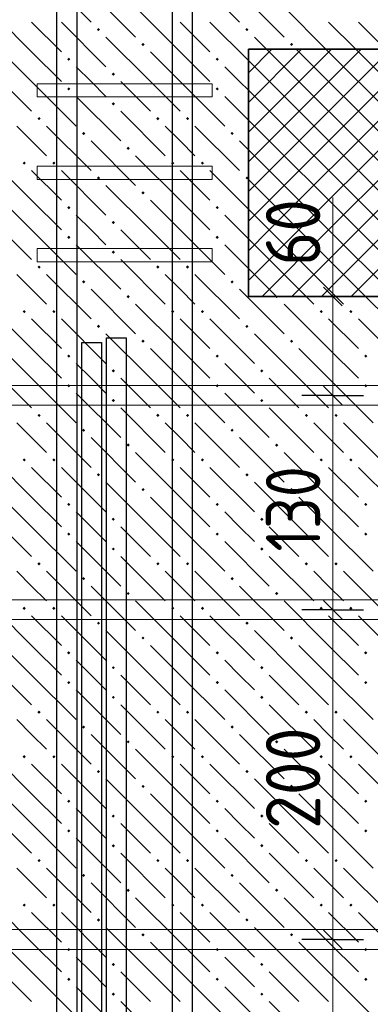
# Model space of a CAD drawing. Header units: millimetres. Extents: x 0 to 42000, y 0 to 29700.
# Tile 10 of 64: x 6731 to 8148, y 15852 to 19834. Entities that reach past the tile are written whole.
import ezdxf

# ---------------------------------------------------------------- set-up
doc = ezdxf.new("R2010")
doc.units = ezdxf.units.MM
for name, color, linetype, lineweight in [('Standard', 7, 'Continuous', 25), ('ЖБ Перекрытие верхний уровень', 7, 'Continuous', 18), ('Обрамление П-обр. равн.', 7, 'Continuous', 25), ('Размерная линия_ общее', 7, 'Continuous', 13), ('Ребро вкладыша арматура S1', 7, 'Continuous', 25), ('Ребро вкладыша арматура поперечная AW', 52, 'Continuous', 25), ('Фоновоя арматура Х1', 7, 'Continuous', 25)]:
    doc.layers.add(name, color=color, linetype=linetype, lineweight=lineweight)
doc.layers.add('Утеплитель перекрытие', color=7, linetype='Continuous', true_color=0xa0a0a0)
doc.styles.add('ISOCPEUR', font='txt')

msp = doc.modelspace()

# ---------------------------------------------------------------- hatches: boundary and pattern name
at = {"layer": 'ЖБ Перекрытие верхний уровень', "linetype": 'Continuous', "lineweight": 18, "transparency": 33554687}
for points in [[(7042.8, 19793.5), (7049.3, 19800), (7055.8, 19793.5), (7049.3, 19787)], [(7642.8, 19793.5), (7649.3, 19800), (7655.8, 19793.5), (7649.3, 19787)], [(7222.8, 19733.5), (7229.3, 19740), (7235.8, 19733.5), (7229.3, 19727)], [(7822.8, 19733.5), (7829.3, 19740), (7835.8, 19733.5), (7829.3, 19727)], [(6922.8, 19673.5), (6929.3, 19680), (6935.8, 19673.5), (6929.3, 19667)], [(7522.8, 19673.5), (7529.3, 19680), (7535.8, 19673.5), (7529.3, 19667)], [(7102.8, 19613.5), (7109.3, 19620), (7115.8, 19613.5), (7109.3, 19607)], [(6922.8, 19553.5), (6929.3, 19560), (6935.8, 19553.5), (6929.3, 19547)], [(7522.8, 19553.5), (7529.3, 19560), (7535.8, 19553.5), (7529.3, 19547)], [(7102.8, 19493.5), (7109.3, 19500), (7115.8, 19493.5), (7109.3, 19487)], [(6802.8, 19433.5), (6809.3, 19440), (6815.8, 19433.5), (6809.3, 19427)], [(7282.8, 19433.5), (7289.3, 19440), (7295.8, 19433.5), (7289.3, 19427)], [(7402.8, 19433.5), (7409.3, 19440), (7415.8, 19433.5), (7409.3, 19427)], [(6982.8, 19373.5), (6989.3, 19380), (6995.8, 19373.5), (6989.3, 19367)], [(7582.8, 19373.5), (7589.3, 19380), (7595.8, 19373.5), (7589.3, 19367)], [(7162.8, 19313.5), (7169.3, 19320), (7175.8, 19313.5), (7169.3, 19307)], [(6742.8, 19253.5), (6749.3, 19260), (6755.8, 19253.5), (6749.3, 19247)], [(6862.8, 19253.5), (6869.3, 19260), (6875.8, 19253.5), (6869.3, 19247)], [(7342.8, 19253.5), (7349.3, 19260), (7355.8, 19253.5), (7349.3, 19247)], [(7462.8, 19253.5), (7469.3, 19260), (7475.8, 19253.5), (7469.3, 19247)], [(7042.8, 19193.5), (7049.3, 19200), (7055.8, 19193.5), (7049.3, 19187)], [(7642.8, 19193.5), (7649.3, 19200), (7654.9, 19194.4), (7654.9, 19192.6), (7649.3, 19187)], [(7222.8, 19133.5), (7229.3, 19140), (7235.8, 19133.5), (7229.3, 19127)], [(6922.8, 19073.5), (6929.3, 19080), (6935.8, 19073.5), (6929.3, 19067)], [(7522.8, 19073.5), (7529.3, 19080), (7535.8, 19073.5), (7529.3, 19067)], [(7102.8, 19013.5), (7109.3, 19020), (7115.8, 19013.5), (7109.3, 19007)], [(6922.8, 18953.5), (6929.3, 18960), (6935.8, 18953.5), (6929.3, 18947)], [(7522.8, 18953.5), (7529.3, 18960), (7535.8, 18953.5), (7529.3, 18947)], [(7102.8, 18893.5), (7109.3, 18900), (7115.8, 18893.5), (7109.3, 18887)], [(6802.8, 18833.5), (6809.3, 18840), (6815.8, 18833.5), (6809.3, 18827)], [(7282.8, 18833.5), (7289.3, 18840), (7295.8, 18833.5), (7289.3, 18827)], [(7402.8, 18833.5), (7409.3, 18840), (7415.8, 18833.5), (7409.3, 18827)], [(6982.8, 18773.5), (6989.3, 18780), (6995.8, 18773.5), (6989.3, 18767)], [(7582.8, 18773.5), (7589.3, 18780), (7595.8, 18773.5), (7589.3, 18767)], [(7162.8, 18713.5), (7169.3, 18720), (7175.8, 18713.5), (7169.3, 18707)], [(7763.7, 18714.3), (7775, 18714.3), (7775.8, 18713.5), (7769.3, 18707), (7762.8, 18713.5)], [(6742.8, 18653.5), (6749.3, 18660), (6755.8, 18653.5), (6749.3, 18647)], [(6862.8, 18653.5), (6869.3, 18660), (6875.8, 18653.5), (6869.3, 18647)], [(7342.8, 18653.5), (7349.3, 18660), (7355.8, 18653.5), (7349.3, 18647)], [(7462.8, 18653.5), (7469.3, 18660), (7475.8, 18653.5), (7469.3, 18647)], [(7942.8, 18653.5), (7949.3, 18660), (7955.8, 18653.5), (7949.3, 18647)], [(8062.8, 18653.5), (8069.3, 18660), (8075.8, 18653.5), (8069.3, 18647)], [(7042.8, 18593.5), (7049.3, 18600), (7055.8, 18593.5), (7049.3, 18587)], [(7642.8, 18593.5), (7649.3, 18600), (7655.8, 18593.5), (7649.3, 18587)], [(7222.8, 18533.5), (7229.3, 18540), (7235.8, 18533.5), (7229.3, 18527)], [(7822.8, 18533.5), (7829.3, 18540), (7835.8, 18533.5), (7829.3, 18527)], [(6922.8, 18473.5), (6929.3, 18480), (6935.8, 18473.5), (6929.3, 18467)], [(7522.8, 18473.5), (7529.3, 18480), (7535.8, 18473.5), (7529.3, 18467)], [(8122.8, 18473.5), (8129.3, 18480), (8135.8, 18473.5), (8129.3, 18467)], [(7102.8, 18413.5), (7109.3, 18420), (7115.8, 18413.5), (7109.3, 18407)], [(7702.8, 18413.5), (7709.3, 18420), (7715.8, 18413.5), (7709.3, 18407)], [(6922.8, 18353.5), (6929.3, 18360), (6935.8, 18353.5), (6929.3, 18347)], [(7522.8, 18353.5), (7529.3, 18360), (7535.8, 18353.5), (7529.3, 18347)], [(8122.8, 18353.5), (8129.3, 18360), (8135.8, 18353.5), (8129.3, 18347)], [(7102.8, 18293.5), (7109.3, 18300), (7115.8, 18293.5), (7109.3, 18287)], [(7702.8, 18293.5), (7709.3, 18300), (7715.8, 18293.5), (7709.3, 18287)], [(6802.8, 18233.5), (6809.3, 18240), (6815.8, 18233.5), (6809.3, 18227)], [(7282.8, 18233.5), (7289.3, 18240), (7295.8, 18233.5), (7289.3, 18227)], [(7402.8, 18233.5), (7409.3, 18240), (7415.8, 18233.5), (7409.3, 18227)], [(7882.8, 18233.5), (7889.3, 18240), (7895.8, 18233.5), (7889.3, 18227)], [(8002.8, 18233.5), (8009.3, 18240), (8015.8, 18233.5), (8009.3, 18227)], [(6982.8, 18173.5), (6989.3, 18180), (6995.8, 18173.5), (6989.3, 18167)], [(7582.8, 18173.5), (7589.3, 18180), (7595.8, 18173.5), (7589.3, 18167)], [(7162.8, 18113.5), (7169.3, 18120), (7175.8, 18113.5), (7169.3, 18107)], [(7762.8, 18113.5), (7769.3, 18120), (7775.8, 18113.5), (7769.3, 18107)], [(6742.8, 18053.5), (6749.3, 18060), (6755.8, 18053.5), (6749.3, 18047)], [(6862.8, 18053.5), (6869.3, 18060), (6875.8, 18053.5), (6869.3, 18047)], [(7342.8, 18053.5), (7349.3, 18060), (7355.8, 18053.5), (7349.3, 18047)], [(7462.8, 18053.5), (7469.3, 18060), (7475.8, 18053.5), (7469.3, 18047)], [(7942.8, 18053.5), (7949.3, 18060), (7955.8, 18053.5), (7949.3, 18047)], [(8062.8, 18053.5), (8069.3, 18060), (8075.8, 18053.5), (8069.3, 18047)], [(7042.8, 17993.5), (7049.3, 18000), (7055.8, 17993.5), (7049.3, 17987)], [(7642.8, 17993.5), (7649.3, 18000), (7655.8, 17993.5), (7649.3, 17987)], [(7222.8, 17933.5), (7229.3, 17940), (7235.8, 17933.5), (7229.3, 17927)], [(7822.8, 17933.5), (7829.3, 17940), (7835.8, 17933.5), (7829.3, 17927)], [(6922.8, 17873.5), (6929.3, 17880), (6935.8, 17873.5), (6929.3, 17867)], [(7522.8, 17873.5), (7529.3, 17880), (7535.8, 17873.5), (7529.3, 17867)], [(8122.8, 17873.5), (8129.3, 17880), (8135.8, 17873.5), (8129.3, 17867)], [(7102.8, 17813.5), (7109.3, 17820), (7115.8, 17813.5), (7109.3, 17807)], [(7702.8, 17813.5), (7709.3, 17820), (7715.8, 17813.5), (7709.3, 17807)], [(6922.8, 17753.5), (6929.3, 17760), (6935.8, 17753.5), (6929.3, 17747)], [(7522.8, 17753.5), (7529.3, 17760), (7535.8, 17753.5), (7529.3, 17747)], [(8122.8, 17753.5), (8129.3, 17760), (8135.8, 17753.5), (8129.3, 17747)], [(7102.8, 17693.5), (7109.3, 17700), (7115.8, 17693.5), (7109.3, 17687)], [(7702.8, 17693.5), (7709.3, 17700), (7715.8, 17693.5), (7709.3, 17687)], [(6802.8, 17633.5), (6809.3, 17640), (6815.8, 17633.5), (6809.3, 17627)], [(7282.8, 17633.5), (7289.3, 17640), (7295.8, 17633.5), (7289.3, 17627)], [(7402.8, 17633.5), (7409.3, 17640), (7415.8, 17633.5), (7409.3, 17627)], [(7882.8, 17633.5), (7889.3, 17640), (7895.8, 17633.5), (7889.3, 17627)], [(8002.8, 17633.5), (8009.3, 17640), (8015.8, 17633.5), (8009.3, 17627)], [(6982.8, 17573.5), (6989.3, 17580), (6995.8, 17573.5), (6989.3, 17567)], [(7582.8, 17573.5), (7589.3, 17580), (7595.8, 17573.5), (7589.3, 17567)], [(7162.8, 17513.5), (7169.3, 17520), (7175.8, 17513.5), (7169.3, 17507)], [(7762.8, 17513.5), (7769.3, 17520), (7775.8, 17513.5), (7769.3, 17507)], [(6742.8, 17453.5), (6749.3, 17460), (6755.8, 17453.5), (6749.3, 17447)], [(6862.8, 17453.5), (6869.3, 17460), (6875.8, 17453.5), (6869.3, 17447)], [(7342.8, 17453.5), (7349.3, 17460), (7355.8, 17453.5), (7349.3, 17447)], [(7462.8, 17453.5), (7469.3, 17460), (7475.8, 17453.5), (7469.3, 17447)], [(7942.8, 17453.5), (7949.3, 17460), (7955.8, 17453.5), (7949.3, 17447)], [(8062.8, 17453.5), (8069.3, 17460), (8075.8, 17453.5), (8069.3, 17447)], [(7042.8, 17393.5), (7049.3, 17400), (7055.8, 17393.5), (7049.3, 17387)], [(7642.8, 17393.5), (7649.3, 17400), (7655.8, 17393.5), (7649.3, 17387)], [(7222.8, 17333.5), (7229.3, 17340), (7235.8, 17333.5), (7229.3, 17327)], [(7822.8, 17333.5), (7829.3, 17340), (7835.8, 17333.5), (7829.3, 17327)], [(6922.8, 17273.5), (6929.3, 17280), (6935.8, 17273.5), (6929.3, 17267)], [(7522.8, 17273.5), (7529.3, 17280), (7535.8, 17273.5), (7529.3, 17267)], [(8122.8, 17273.5), (8129.3, 17280), (8135.8, 17273.5), (8129.3, 17267)], [(7102.8, 17213.5), (7109.3, 17220), (7115.8, 17213.5), (7109.3, 17207)], [(7702.8, 17213.5), (7709.3, 17220), (7715.8, 17213.5), (7709.3, 17207)], [(6922.8, 17153.5), (6929.3, 17160), (6935.8, 17153.5), (6929.3, 17147)], [(7522.8, 17153.5), (7529.3, 17160), (7535.8, 17153.5), (7529.3, 17147)], [(8122.8, 17153.5), (8129.3, 17160), (8135.8, 17153.5), (8129.3, 17147)], [(7102.8, 17093.5), (7109.3, 17100), (7115.8, 17093.5), (7109.3, 17087)], [(7702.8, 17093.5), (7709.3, 17100), (7715.8, 17093.5), (7709.3, 17087)], [(6802.8, 17033.5), (6809.3, 17040), (6815.8, 17033.5), (6809.3, 17027)], [(7282.8, 17033.5), (7289.3, 17040), (7295.8, 17033.5), (7289.3, 17027)], [(7402.8, 17033.5), (7409.3, 17040), (7415.8, 17033.5), (7409.3, 17027)], [(7882.8, 17033.5), (7889.3, 17040), (7895.8, 17033.5), (7889.3, 17027)], [(8002.8, 17033.5), (8009.3, 17040), (8015.8, 17033.5), (8009.3, 17027)], [(6982.8, 16973.5), (6989.3, 16980), (6995.8, 16973.5), (6989.3, 16967)], [(7582.8, 16973.5), (7589.3, 16980), (7595.8, 16973.5), (7589.3, 16967)], [(7162.8, 16913.5), (7169.3, 16920), (7175.8, 16913.5), (7169.3, 16907)], [(7762.8, 16913.5), (7769.3, 16920), (7775.8, 16913.5), (7769.3, 16907)], [(6742.8, 16853.5), (6749.3, 16860), (6755.8, 16853.5), (6749.3, 16847)], [(6862.8, 16853.5), (6869.3, 16860), (6875.8, 16853.5), (6869.3, 16847)], [(7342.8, 16853.5), (7349.3, 16860), (7355.8, 16853.5), (7349.3, 16847)], [(7462.8, 16853.5), (7469.3, 16860), (7475.8, 16853.5), (7469.3, 16847)], [(7942.8, 16853.5), (7949.3, 16860), (7955.8, 16853.5), (7949.3, 16847)], [(8062.8, 16853.5), (8069.3, 16860), (8075.8, 16853.5), (8069.3, 16847)], [(7042.8, 16793.5), (7049.3, 16800), (7055.8, 16793.5), (7049.3, 16787)], [(7642.8, 16793.5), (7649.3, 16800), (7655.8, 16793.5), (7649.3, 16787)], [(7222.8, 16733.5), (7229.3, 16740), (7235.8, 16733.5), (7229.3, 16727)], [(7822.8, 16733.5), (7829.3, 16740), (7835.8, 16733.5), (7829.3, 16727)], [(6922.8, 16673.5), (6929.3, 16680), (6935.8, 16673.5), (6929.3, 16667)], [(7522.8, 16673.5), (7529.3, 16680), (7535.8, 16673.5), (7529.3, 16667)], [(8122.8, 16673.5), (8129.3, 16680), (8135.8, 16673.5), (8129.3, 16667)], [(7102.8, 16613.5), (7109.3, 16620), (7115.8, 16613.5), (7109.3, 16607)], [(7702.8, 16613.5), (7709.3, 16620), (7715.8, 16613.5), (7709.3, 16607)], [(6922.8, 16553.5), (6929.3, 16560), (6935.8, 16553.5), (6929.3, 16547)], [(7522.8, 16553.5), (7529.3, 16560), (7535.8, 16553.5), (7529.3, 16547)], [(8122.8, 16553.5), (8129.3, 16560), (8135.8, 16553.5), (8129.3, 16547)], [(7102.8, 16493.5), (7109.3, 16500), (7115.8, 16493.5), (7109.3, 16487)], [(7702.8, 16493.5), (7709.3, 16500), (7715.8, 16493.5), (7709.3, 16487)], [(6802.8, 16433.5), (6809.3, 16440), (6815.8, 16433.5), (6809.3, 16427)], [(7282.8, 16433.5), (7289.3, 16440), (7295.8, 16433.5), (7289.3, 16427)], [(7402.8, 16433.5), (7409.3, 16440), (7415.8, 16433.5), (7409.3, 16427)], [(7882.8, 16433.5), (7889.3, 16440), (7895.8, 16433.5), (7889.3, 16427)], [(8002.8, 16433.5), (8009.3, 16440), (8015.8, 16433.5), (8009.3, 16427)], [(6982.8, 16373.5), (6989.3, 16380), (6995.8, 16373.5), (6989.3, 16367)], [(7582.8, 16373.5), (7589.3, 16380), (7595.8, 16373.5), (7589.3, 16367)], [(7162.8, 16313.5), (7169.3, 16320), (7175.8, 16313.5), (7169.3, 16307)], [(7762.8, 16313.5), (7769.3, 16320), (7775.8, 16313.5), (7769.3, 16307)], [(6742.8, 16253.5), (6749.3, 16260), (6755.8, 16253.5), (6749.3, 16247)], [(6862.8, 16253.5), (6869.3, 16260), (6875.8, 16253.5), (6869.3, 16247)], [(7342.8, 16253.5), (7349.3, 16260), (7355.8, 16253.5), (7349.3, 16247)], [(7462.8, 16253.5), (7469.3, 16260), (7475.8, 16253.5), (7469.3, 16247)], [(7942.8, 16253.5), (7949.3, 16260), (7955.8, 16253.5), (7949.3, 16247)], [(8062.8, 16253.5), (8069.3, 16260), (8075.8, 16253.5), (8069.3, 16247)], [(7042.8, 16193.5), (7049.3, 16200), (7055.8, 16193.5), (7049.3, 16187)], [(7642.8, 16193.5), (7649.3, 16200), (7655.8, 16193.5), (7649.3, 16187)], [(7222.8, 16133.5), (7229.3, 16140), (7235.8, 16133.5), (7229.3, 16127)], [(7822.8, 16133.5), (7829.3, 16140), (7835.8, 16133.5), (7829.3, 16127)], [(6922.8, 16073.5), (6929.3, 16080), (6935.8, 16073.5), (6929.3, 16067)], [(7522.8, 16073.5), (7529.3, 16080), (7535.8, 16073.5), (7529.3, 16067)], [(8122.8, 16073.5), (8129.3, 16080), (8135.8, 16073.5), (8129.3, 16067)], [(7102.8, 16013.5), (7109.3, 16020), (7115.8, 16013.5), (7109.3, 16007)], [(7702.8, 16013.5), (7709.3, 16020), (7715.8, 16013.5), (7709.3, 16007)], [(6922.8, 15953.5), (6929.3, 15960), (6935.8, 15953.5), (6929.3, 15947)], [(7522.8, 15953.5), (7529.3, 15960), (7535.8, 15953.5), (7529.3, 15947)], [(8122.8, 15953.5), (8129.3, 15960), (8135.8, 15953.5), (8129.3, 15947)], [(7102.8, 15893.5), (7109.3, 15900), (7115.8, 15893.5), (7109.3, 15887)], [(7702.8, 15893.5), (7709.3, 15900), (7715.8, 15893.5), (7709.3, 15887)]]:
    msp.add_hatch(color=7, dxfattribs=at).paths.add_polyline_path(points, flags=16)

# ---------------------------------------------------------------- linework, layer by layer
at = {"layer": 'Standard', "color": 251, "linetype": 'Continuous', "lineweight": 13, "true_color": 0x656565, "transparency": 33554687}
msp.add_line((7995.8, 18714.3), (7995.8, 19114.3), dxfattribs=at)
at = {"layer": 'Standard', "color": 7, "linetype": 'Continuous', "lineweight": 35, "transparency": 33554687}
msp.add_lwpolyline([(7654.9, 19714.3), (10921.6, 19714.3), (10921.6, 18714.3), (7654.9, 18714.3), (7654.9, 19714.3)], dxfattribs=at)
at = {"layer": 'ЖБ Перекрытие верхний уровень', "color": 9, "linetype": 'Continuous', "lineweight": 18, "true_color": 0xc7c7c7, "transparency": 33554687}
for p, q in [((6839.3, 20003.5), (7019.3, 19823.5)), ((7439.3, 20003.5), (7619.3, 19823.5)), ((7019.3, 19943.5), (7199.3, 19763.5)), ((7619.3, 19943.5), (7799.3, 19763.5)), ((6779.3, 19703.5), (6599.3, 19883.5)), ((7379.3, 19703.5), (7199.3, 19883.5)), ((7968.5, 19714.3), (7799.3, 19883.5)), ((6779.3, 19823.5), (6899.3, 19703.5)), ((6899.3, 19823.5), (7079.3, 19643.5)), ((7379.3, 19823.5), (7499.3, 19703.5)), ((7499.3, 19823.5), (7654.9, 19667.9)), ((7979.3, 19823.5), (8088.5, 19714.3)), ((8099.3, 19823.5), (8208.5, 19714.3)), ((7259.3, 19583.5), (7079.3, 19763.5)), ((7728.5, 19714.3), (7679.3, 19763.5)), ((6659.3, 19703.5), (6779.3, 19583.5)), ((6779.3, 19703.5), (6899.3, 19583.5)), ((7259.3, 19703.5), (7379.3, 19583.5)), ((7379.3, 19703.5), (7499.3, 19583.5)), ((7019.3, 19583.5), (6959.3, 19643.5)), ((7619.3, 19583.5), (7559.3, 19643.5)), ((6659.3, 19583.5), (6779.3, 19463.5)), ((6779.3, 19583.5), (6959.3, 19403.5)), ((7079.3, 19523.5), (7019.3, 19583.5)), ((7139.3, 19583.5), (7259.3, 19463.5)), ((7259.3, 19583.5), (7379.3, 19463.5)), ((7379.3, 19583.5), (7559.3, 19403.5)), ((7654.9, 19547.9), (7619.3, 19583.5)), ((6959.3, 19523.5), (7139.3, 19343.5)), ((7559.3, 19523.5), (7654.9, 19427.9)), ((7139.3, 19463.5), (7319.3, 19283.5)), ((6779.3, 19343.5), (6719.3, 19403.5)), ((6839.3, 19403.5), (7019.3, 19223.5)), ((7379.3, 19343.5), (7319.3, 19403.5)), ((7439.3, 19403.5), (7619.3, 19223.5)), ((6839.3, 19283.5), (6779.3, 19343.5)), ((7019.3, 19343.5), (7199.3, 19163.5)), ((7439.3, 19283.5), (7379.3, 19343.5)), ((7619.3, 19343.5), (7654.9, 19307.9)), ((7379.3, 19103.5), (7199.3, 19283.5)), ((6779.3, 19103.5), (6654.9, 19227.9)), ((6779.3, 19223.5), (6899.3, 19103.5)), ((6899.3, 19223.5), (7079.3, 19043.5)), ((7379.3, 19223.5), (7499.3, 19103.5)), ((7499.3, 19223.5), (7654.9, 19067.9)), ((7259.3, 18983.5), (7079.3, 19163.5)), ((6659.3, 19103.5), (6779.3, 18983.5)), ((6779.3, 19103.5), (6899.3, 18983.5)), ((7259.3, 19103.5), (7379.3, 18983.5)), ((7379.3, 19103.5), (7499.3, 18983.5)), ((7019.3, 18983.5), (6959.3, 19043.5)), ((7619.3, 18983.5), (7559.3, 19043.5)), ((6659.3, 18983.5), (6779.3, 18863.5)), ((6779.3, 18983.5), (6959.3, 18803.5)), ((7079.3, 18923.5), (7019.3, 18983.5)), ((7139.3, 18983.5), (7259.3, 18863.5)), ((7259.3, 18983.5), (7379.3, 18863.5)), ((7379.3, 18983.5), (7559.3, 18803.5)), ((7654.9, 18947.9), (7619.3, 18983.5)), ((6959.3, 18923.5), (7139.3, 18743.5)), ((7559.3, 18923.5), (7654.9, 18827.9)), ((7139.3, 18863.5), (7319.3, 18683.5)), ((6779.3, 18743.5), (6719.3, 18803.5)), ((6839.3, 18803.5), (7019.3, 18623.5)), ((7379.3, 18743.5), (7319.3, 18803.5)), ((7439.3, 18803.5), (7619.3, 18623.5)), ((6839.3, 18683.5), (6779.3, 18743.5)), ((7019.3, 18743.5), (7199.3, 18563.5)), ((7439.3, 18683.5), (7379.3, 18743.5)), ((7619.3, 18743.5), (7799.3, 18563.5)), ((6779.3, 18503.5), (6599.3, 18683.5)), ((7379.3, 18503.5), (7199.3, 18683.5)), ((7979.3, 18503.5), (7799.3, 18683.5)), ((6779.3, 18623.5), (6899.3, 18503.5)), ((6899.3, 18623.5), (7079.3, 18443.5)), ((7379.3, 18623.5), (7499.3, 18503.5)), ((7499.3, 18623.5), (7679.3, 18443.5)), ((7979.3, 18623.5), (8099.3, 18503.5)), ((8099.3, 18623.5), (8279.3, 18443.5)), ((7259.3, 18383.5), (7079.3, 18563.5)), ((7859.3, 18383.5), (7679.3, 18563.5)), ((6659.3, 18503.5), (6779.3, 18383.5)), ((6779.3, 18503.5), (6899.3, 18383.5)), ((7259.3, 18503.5), (7379.3, 18383.5)), ((7379.3, 18503.5), (7499.3, 18383.5)), ((7859.3, 18503.5), (7979.3, 18383.5)), ((7979.3, 18503.5), (8099.3, 18383.5)), ((7019.3, 18383.5), (6959.3, 18443.5)), ((7619.3, 18383.5), (7559.3, 18443.5)), ((6659.3, 18383.5), (6779.3, 18263.5)), ((6779.3, 18383.5), (6959.3, 18203.5)), ((7079.3, 18323.5), (7019.3, 18383.5)), ((7139.3, 18383.5), (7259.3, 18263.5)), ((7259.3, 18383.5), (7379.3, 18263.5)), ((7379.3, 18383.5), (7559.3, 18203.5)), ((7679.3, 18323.5), (7619.3, 18383.5)), ((7739.3, 18383.5), (7859.3, 18263.5)), ((7859.3, 18383.5), (7979.3, 18263.5)), ((7979.3, 18383.5), (8159.3, 18203.5)), ((6959.3, 18323.5), (7139.3, 18143.5)), ((7559.3, 18323.5), (7739.3, 18143.5)), ((7139.3, 18263.5), (7319.3, 18083.5)), ((7739.3, 18263.5), (7919.3, 18083.5)), ((6779.3, 18143.5), (6719.3, 18203.5)), ((6839.3, 18203.5), (7019.3, 18023.5)), ((7379.3, 18143.5), (7319.3, 18203.5)), ((7439.3, 18203.5), (7619.3, 18023.5)), ((7979.3, 18143.5), (7919.3, 18203.5)), ((8039.3, 18203.5), (8219.3, 18023.5)), ((6839.3, 18083.5), (6779.3, 18143.5)), ((7019.3, 18143.5), (7199.3, 17963.5)), ((7439.3, 18083.5), (7379.3, 18143.5)), ((7619.3, 18143.5), (7799.3, 17963.5)), ((8039.3, 18083.5), (7979.3, 18143.5)), ((6779.3, 17903.5), (6599.3, 18083.5)), ((7379.3, 17903.5), (7199.3, 18083.5)), ((7979.3, 17903.5), (7799.3, 18083.5)), ((6779.3, 18023.5), (6899.3, 17903.5)), ((6899.3, 18023.5), (7079.3, 17843.5)), ((7379.3, 18023.5), (7499.3, 17903.5)), ((7499.3, 18023.5), (7679.3, 17843.5)), ((7979.3, 18023.5), (8099.3, 17903.5)), ((8099.3, 18023.5), (8279.3, 17843.5)), ((7259.3, 17783.5), (7079.3, 17963.5)), ((7859.3, 17783.5), (7679.3, 17963.5)), ((6659.3, 17903.5), (6779.3, 17783.5)), ((6779.3, 17903.5), (6899.3, 17783.5)), ((7259.3, 17903.5), (7379.3, 17783.5)), ((7379.3, 17903.5), (7499.3, 17783.5)), ((7859.3, 17903.5), (7979.3, 17783.5)), ((7979.3, 17903.5), (8099.3, 17783.5)), ((7019.3, 17783.5), (6959.3, 17843.5)), ((7619.3, 17783.5), (7559.3, 17843.5)), ((6659.3, 17783.5), (6779.3, 17663.5)), ((6779.3, 17783.5), (6959.3, 17603.5)), ((7079.3, 17723.5), (7019.3, 17783.5)), ((7139.3, 17783.5), (7259.3, 17663.5)), ((7259.3, 17783.5), (7379.3, 17663.5)), ((7379.3, 17783.5), (7559.3, 17603.5)), ((7679.3, 17723.5), (7619.3, 17783.5)), ((7739.3, 17783.5), (7859.3, 17663.5)), ((7859.3, 17783.5), (7979.3, 17663.5)), ((7979.3, 17783.5), (8159.3, 17603.5)), ((6959.3, 17723.5), (7139.3, 17543.5)), ((7559.3, 17723.5), (7739.3, 17543.5)), ((7139.3, 17663.5), (7319.3, 17483.5)), ((7739.3, 17663.5), (7919.3, 17483.5)), ((6779.3, 17543.5), (6719.3, 17603.5)), ((6839.3, 17603.5), (7019.3, 17423.5)), ((7379.3, 17543.5), (7319.3, 17603.5)), ((7439.3, 17603.5), (7619.3, 17423.5)), ((7979.3, 17543.5), (7919.3, 17603.5)), ((8039.3, 17603.5), (8219.3, 17423.5)), ((6839.3, 17483.5), (6779.3, 17543.5)), ((7019.3, 17543.5), (7199.3, 17363.5)), ((7439.3, 17483.5), (7379.3, 17543.5)), ((7619.3, 17543.5), (7799.3, 17363.5)), ((8039.3, 17483.5), (7979.3, 17543.5)), ((6779.3, 17303.5), (6599.3, 17483.5)), ((7379.3, 17303.5), (7199.3, 17483.5)), ((7979.3, 17303.5), (7799.3, 17483.5)), ((6779.3, 17423.5), (6899.3, 17303.5)), ((6899.3, 17423.5), (7079.3, 17243.5)), ((7379.3, 17423.5), (7499.3, 17303.5)), ((7499.3, 17423.5), (7679.3, 17243.5)), ((7979.3, 17423.5), (8099.3, 17303.5)), ((8099.3, 17423.5), (8279.3, 17243.5)), ((7259.3, 17183.5), (7079.3, 17363.5)), ((7859.3, 17183.5), (7679.3, 17363.5)), ((6659.3, 17303.5), (6779.3, 17183.5)), ((6779.3, 17303.5), (6899.3, 17183.5)), ((7259.3, 17303.5), (7379.3, 17183.5)), ((7379.3, 17303.5), (7499.3, 17183.5)), ((7859.3, 17303.5), (7979.3, 17183.5)), ((7979.3, 17303.5), (8099.3, 17183.5)), ((7019.3, 17183.5), (6959.3, 17243.5)), ((7619.3, 17183.5), (7559.3, 17243.5)), ((6659.3, 17183.5), (6779.3, 17063.5)), ((6779.3, 17183.5), (6959.3, 17003.5)), ((7079.3, 17123.5), (7019.3, 17183.5)), ((7139.3, 17183.5), (7259.3, 17063.5)), ((7259.3, 17183.5), (7379.3, 17063.5)), ((7379.3, 17183.5), (7559.3, 17003.5)), ((7679.3, 17123.5), (7619.3, 17183.5)), ((7739.3, 17183.5), (7859.3, 17063.5)), ((7859.3, 17183.5), (7979.3, 17063.5)), ((7979.3, 17183.5), (8159.3, 17003.5)), ((6959.3, 17123.5), (7139.3, 16943.5)), ((7559.3, 17123.5), (7739.3, 16943.5)), ((7139.3, 17063.5), (7319.3, 16883.5)), ((7739.3, 17063.5), (7919.3, 16883.5)), ((6779.3, 16943.5), (6719.3, 17003.5)), ((6839.3, 17003.5), (7019.3, 16823.5)), ((7379.3, 16943.5), (7319.3, 17003.5)), ((7439.3, 17003.5), (7619.3, 16823.5)), ((7979.3, 16943.5), (7919.3, 17003.5)), ((8039.3, 17003.5), (8219.3, 16823.5)), ((6839.3, 16883.5), (6779.3, 16943.5)), ((7019.3, 16943.5), (7199.3, 16763.5)), ((7439.3, 16883.5), (7379.3, 16943.5)), ((7619.3, 16943.5), (7799.3, 16763.5)), ((8039.3, 16883.5), (7979.3, 16943.5)), ((6779.3, 16703.5), (6599.3, 16883.5)), ((7379.3, 16703.5), (7199.3, 16883.5)), ((7979.3, 16703.5), (7799.3, 16883.5)), ((6779.3, 16823.5), (6899.3, 16703.5)), ((6899.3, 16823.5), (7079.3, 16643.5)), ((7379.3, 16823.5), (7499.3, 16703.5)), ((7499.3, 16823.5), (7679.3, 16643.5)), ((7979.3, 16823.5), (8099.3, 16703.5)), ((8099.3, 16823.5), (8279.3, 16643.5)), ((7259.3, 16583.5), (7079.3, 16763.5)), ((7859.3, 16583.5), (7679.3, 16763.5)), ((6659.3, 16703.5), (6779.3, 16583.5)), ((6779.3, 16703.5), (6899.3, 16583.5)), ((7259.3, 16703.5), (7379.3, 16583.5)), ((7379.3, 16703.5), (7499.3, 16583.5)), ((7859.3, 16703.5), (7979.3, 16583.5)), ((7979.3, 16703.5), (8099.3, 16583.5)), ((7019.3, 16583.5), (6959.3, 16643.5)), ((7619.3, 16583.5), (7559.3, 16643.5)), ((6659.3, 16583.5), (6779.3, 16463.5)), ((6779.3, 16583.5), (6959.3, 16403.5)), ((7079.3, 16523.5), (7019.3, 16583.5)), ((7139.3, 16583.5), (7259.3, 16463.5)), ((7259.3, 16583.5), (7379.3, 16463.5)), ((7379.3, 16583.5), (7559.3, 16403.5)), ((7679.3, 16523.5), (7619.3, 16583.5)), ((7739.3, 16583.5), (7859.3, 16463.5)), ((7859.3, 16583.5), (7979.3, 16463.5)), ((7979.3, 16583.5), (8159.3, 16403.5)), ((6959.3, 16523.5), (7139.3, 16343.5)), ((7559.3, 16523.5), (7739.3, 16343.5)), ((7139.3, 16463.5), (7319.3, 16283.5)), ((7739.3, 16463.5), (7919.3, 16283.5)), ((6779.3, 16343.5), (6719.3, 16403.5)), ((6839.3, 16403.5), (7019.3, 16223.5)), ((7379.3, 16343.5), (7319.3, 16403.5)), ((7439.3, 16403.5), (7619.3, 16223.5)), ((7979.3, 16343.5), (7919.3, 16403.5)), ((8039.3, 16403.5), (8219.3, 16223.5)), ((6839.3, 16283.5), (6779.3, 16343.5)), ((7019.3, 16343.5), (7199.3, 16163.5)), ((7439.3, 16283.5), (7379.3, 16343.5)), ((7619.3, 16343.5), (7799.3, 16163.5)), ((8039.3, 16283.5), (7979.3, 16343.5)), ((6779.3, 16103.5), (6599.3, 16283.5)), ((7379.3, 16103.5), (7199.3, 16283.5)), ((7979.3, 16103.5), (7799.3, 16283.5)), ((6779.3, 16223.5), (6899.3, 16103.5)), ((6899.3, 16223.5), (7079.3, 16043.5)), ((7379.3, 16223.5), (7499.3, 16103.5)), ((7499.3, 16223.5), (7679.3, 16043.5)), ((7979.3, 16223.5), (8099.3, 16103.5)), ((8099.3, 16223.5), (8279.3, 16043.5)), ((7259.3, 15983.5), (7079.3, 16163.5)), ((7859.3, 15983.5), (7679.3, 16163.5)), ((6659.3, 16103.5), (6779.3, 15983.5)), ((6779.3, 16103.5), (6899.3, 15983.5)), ((7259.3, 16103.5), (7379.3, 15983.5)), ((7379.3, 16103.5), (7499.3, 15983.5)), ((7859.3, 16103.5), (7979.3, 15983.5)), ((7979.3, 16103.5), (8099.3, 15983.5)), ((7019.3, 15983.5), (6959.3, 16043.5)), ((7619.3, 15983.5), (7559.3, 16043.5)), ((6659.3, 15983.5), (6779.3, 15863.5)), ((6779.3, 15983.5), (6959.3, 15803.5)), ((7079.3, 15923.5), (7019.3, 15983.5)), ((7139.3, 15983.5), (7259.3, 15863.5)), ((7259.3, 15983.5), (7379.3, 15863.5)), ((7379.3, 15983.5), (7559.3, 15803.5)), ((7679.3, 15923.5), (7619.3, 15983.5)), ((7739.3, 15983.5), (7859.3, 15863.5)), ((7859.3, 15983.5), (7979.3, 15863.5)), ((7979.3, 15983.5), (8159.3, 15803.5)), ((6959.3, 15923.5), (7139.3, 15743.5)), ((7559.3, 15923.5), (7739.3, 15743.5)), ((7139.3, 15863.5), (7319.3, 15683.5)), ((7739.3, 15863.5), (7919.3, 15683.5))]:
    msp.add_line(p, q, dxfattribs=at)
for points in [[(7888.5, 18714.3), (7888.5, 18714.3), (7919.3, 18683.5)], [(8039.3, 18683.5), (8008.5, 18714.3), (8008.5, 18714.3)], [(8128.5, 18714.3), (8128.5, 18714.3), (8219.3, 18623.5)]]:
    msp.add_lwpolyline(points, dxfattribs=at)
at = {"layer": 'Обрамление П-обр. равн.', "color": 38, "linetype": 'Continuous', "lineweight": 25, "true_color": 0x5f1e0f, "transparency": 33554687}
for points in [[(6981.6, 13214.3), (6981.6, 18527.7), (7061.6, 18527.7), (7061.6, 13214.3), (6981.6, 13214.3)], [(7161.6, 18547.7), (7161.6, 14467.7), (7081.6, 14467.7), (7081.6, 18547.7), (7161.6, 18547.7)]]:
    msp.add_lwpolyline(points, dxfattribs=at)
at = {"layer": 'Размерная линия_ общее', "color": 251, "linetype": 'Continuous', "lineweight": 25, "true_color": 0x656565, "transparency": 33554687}
for p, q in [((7958.3, 18751.8), (8033.3, 18676.8)), ((7958.3, 18351.8), (8033.3, 18276.8)), ((7958.3, 17485.2), (8033.3, 17410.2)), ((7958.3, 16151.8), (8033.3, 16076.8))]:
    msp.add_line(p, q, dxfattribs=at)
at = {"layer": 'Размерная линия_ общее', "color": 251, "linetype": 'Continuous', "lineweight": 13, "true_color": 0x656565, "transparency": 33554687}
for p, q in [((7995.8, 18714.3), (7995.8, 18789.3)), ((7995.8, 18714.3), (7995.8, 18314.3)), ((7995.8, 18314.3), (7995.8, 17447.7)), ((7995.8, 17447.7), (7995.8, 16114.3)), ((7995.8, 16114.3), (7995.8, 14781))]:
    msp.add_line(p, q, dxfattribs=at)
at = {"layer": 'Размерная линия_ общее', "color": 251, "linetype": 'Continuous', "lineweight": -3, "true_color": 0x656565, "transparency": 33554687}
for p, q in [((7995.8, 18714.3), (7870.8, 18714.3)), ((7995.8, 18714.3), (8120.8, 18714.3)), ((7995.8, 18714.3), (7995.8, 18714.3)), ((7995.8, 18314.3), (7870.8, 18314.3)), ((7995.8, 18314.3), (8120.8, 18314.3)), ((7995.8, 18314.3), (7995.8, 18314.3)), ((7995.8, 17447.7), (7870.8, 17447.7)), ((7995.8, 17447.7), (8120.8, 17447.7)), ((7995.8, 17447.7), (7995.8, 17447.7)), ((7995.8, 16114.3), (7870.8, 16114.3)), ((7995.8, 16114.3), (8120.8, 16114.3)), ((7995.8, 16114.3), (7995.8, 16114.3))]:
    msp.add_line(p, q, dxfattribs=at)
at = {"layer": 'Ребро вкладыша арматура S1', "color": 7, "linetype": 'Continuous', "lineweight": 25, "transparency": 33554687}
for points in [[(6881.6, 13381), (6881.6, 26381), (6961.6, 26381), (6961.6, 13381), (6881.6, 13381)], [(6881.6, 13381), (6881.6, 26381), (6961.6, 26381), (6961.6, 13381), (6881.6, 13381)], [(7348.2, 13381), (7348.2, 26381), (7428.2, 26381), (7428.2, 13381), (7348.2, 13381)], [(7348.2, 13381), (7348.2, 26381), (7428.2, 26381), (7428.2, 13381), (7348.2, 13381)]]:
    msp.add_lwpolyline(points, dxfattribs=at)
at = {"layer": 'Ребро вкладыша арматура поперечная AW', "color": 19, "linetype": 'Continuous', "lineweight": 18, "true_color": 0x5a2814, "transparency": 33554687}
for points in [[(6801.6, 19574.3), (7508.2, 19574.3), (7508.2, 19521), (6801.6, 19521), (6801.6, 19574.3)], [(6801.6, 19241), (7508.2, 19241), (7508.2, 19187.7), (6801.6, 19187.7), (6801.6, 19241)], [(6801.6, 18907.7), (7508.2, 18907.7), (7508.2, 18854.4), (6801.6, 18854.4), (6801.6, 18907.7)]]:
    msp.add_lwpolyline(points, dxfattribs=at)
at = {"layer": 'Утеплитель перекрытие', "color": 252, "linetype": 'Continuous', "lineweight": 18, "true_color": 0x8f8f8f, "transparency": 33554687}
for p, q in [((7654.9, 19619.1), (7750.2, 19714.3)), ((7654.9, 19499.1), (7870.2, 19714.3)), ((7654.9, 19379.1), (7990.2, 19714.3)), ((7654.9, 19259.1), (8110.2, 19714.3)), ((7654.9, 19139.1), (8230.2, 19714.3)), ((7654.9, 19019.1), (8350.2, 19714.3)), ((7728.5, 19714.3), (8459.3, 18983.5)), ((7739.3, 18983.5), (8470.2, 19714.3)), ((7848.5, 19714.3), (8579.3, 18983.5)), ((7968.5, 19714.3), (8579.3, 19103.5)), ((8088.5, 19714.3), (8579.3, 19223.5)), ((7654.9, 19667.9), (8339.3, 18983.5)), ((7859.3, 18983.5), (8579.3, 19703.5)), ((7654.9, 19547.9), (8219.3, 18983.5)), ((7979.3, 18983.5), (8579.3, 19583.5)), ((8099.3, 18983.5), (8579.3, 19463.5)), ((7654.9, 19427.9), (8099.3, 18983.5)), ((7654.9, 19307.9), (7979.3, 18983.5)), ((7654.9, 19187.9), (7859.3, 18983.5)), ((7654.9, 19067.9), (7739.3, 18983.5)), ((7654.9, 18899.1), (7739.3, 18983.5)), ((7654.9, 18779.1), (7859.3, 18983.5)), ((7710.2, 18714.3), (7979.3, 18983.5)), ((7739.3, 18983.5), (8008.5, 18714.3)), ((7830.2, 18714.3), (8099.3, 18983.5)), ((7859.3, 18983.5), (8128.5, 18714.3)), ((7950.2, 18714.3), (8219.3, 18983.5)), ((7979.3, 18983.5), (8248.5, 18714.3)), ((8070.2, 18714.3), (8339.3, 18983.5)), ((8099.3, 18983.5), (8368.5, 18714.3)), ((7654.9, 18947.9), (7888.5, 18714.3)), ((7654.9, 18827.9), (7768.5, 18714.3))]:
    msp.add_line(p, q, dxfattribs=at)
at = {"layer": 'Фоновоя арматура Х1', "color": 251, "linetype": 'Continuous', "lineweight": 18, "true_color": 0x656565, "transparency": 33554687}
for points in [[(14021.6, 18274.3), (5081.6, 18274.3), (5081.6, 18354.4), (14021.6, 18354.4), (14021.6, 18274.3)], [(14021.6, 18274.3), (5081.6, 18274.3), (5081.6, 18354.4), (14021.6, 18354.4), (14021.6, 18274.3)], [(14021.6, 17407.7), (5081.6, 17407.7), (5081.6, 17487.7), (14021.6, 17487.7), (14021.6, 17407.7)], [(14021.6, 17407.7), (5081.6, 17407.7), (5081.6, 17487.7), (14021.6, 17487.7), (14021.6, 17407.7)], [(14021.6, 16074.3), (5081.6, 16074.3), (5081.6, 16154.4), (14021.6, 16154.4), (14021.6, 16074.3)], [(14021.6, 16074.3), (5081.6, 16074.3), (5081.6, 16154.4), (14021.6, 16154.4), (14021.6, 16074.3)]]:
    msp.add_lwpolyline(points, dxfattribs=at)

# ---------------------------------------------------------------- texts
at = {"layer": 'Размерная линия_ общее', "color": 251, "linetype": 'Continuous', "lineweight": 25, "true_color": 0x656565, "transparency": 33554687, "char_height": 220, "attachment_point": 7, "rotation": 90, "style": 'ISOCPEUR'}
for s, insert, width in [('\\W0.87;60', (7945.8, 18838), 403.932), ('\\W0.83;130', (7945.8, 17683), 508.571), ('\\W0.91;200', (7945.8, 16561), 561.988)]:
    msp.add_mtext(s, dxfattribs=dict(at, insert=insert, width=width))

doc.saveas('drawing.dxf')
